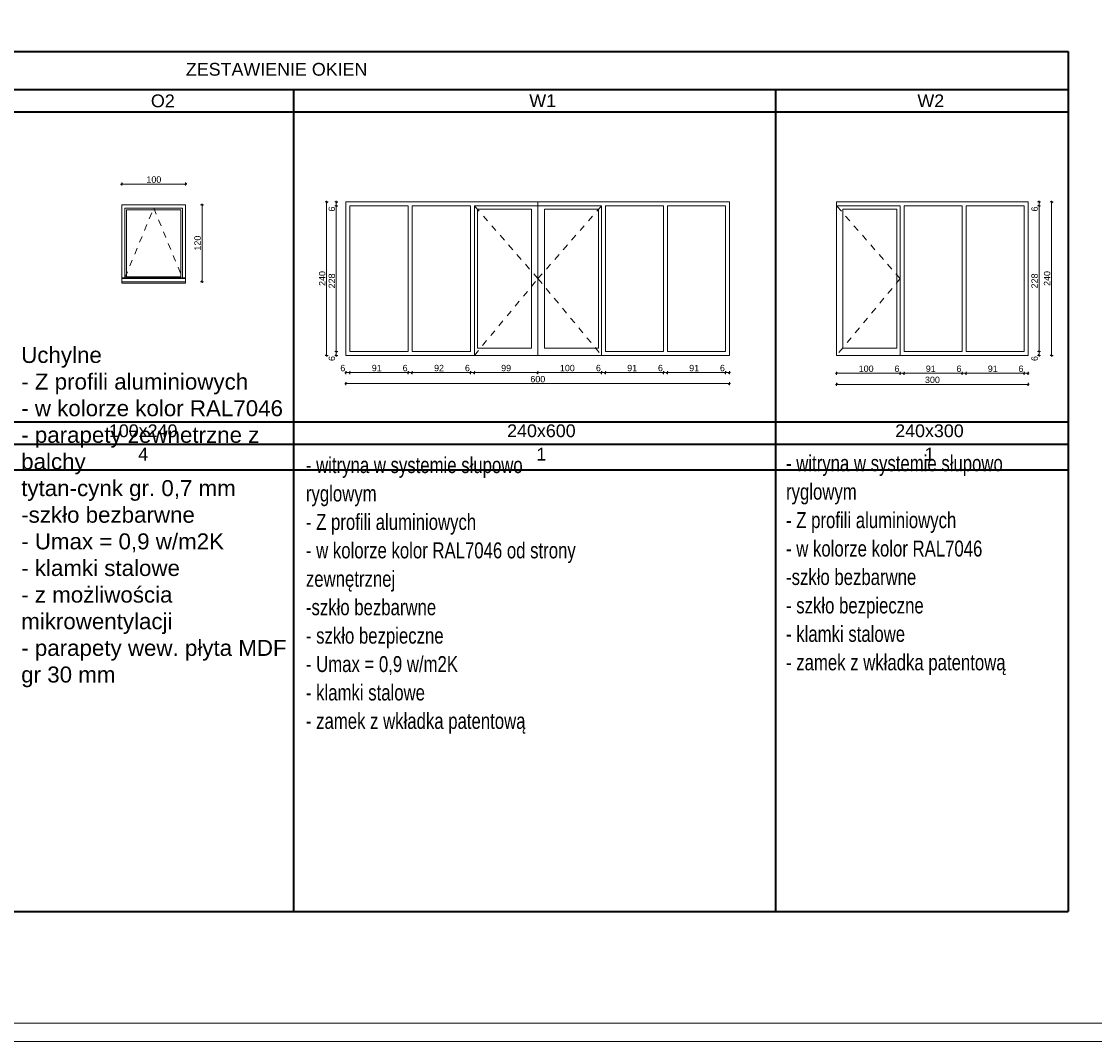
# Model space of a CAD drawing. Extents: x 5465377 to 5465550, y 5925276 to 5925338.
# Tile 26 of 182: x 5465387 to 5465403, y 5925293 to 5925309. Entities that reach past the tile are written whole.
import ezdxf

# ---------------------------------------------------------------- set-up
doc = ezdxf.new("R2010")
doc.units = 0
doc.header["$MEASUREMENT"] = 0
doc.linetypes.add('Dashed', pattern=[0.1, 0.05, -0.05])
for name, color, linetype, lineweight in [('0_Nr_Pióra__1', 7, 'Continuous', 13), ('0_Nr_Pióra__141', 7, 'Continuous', 0), ('0_Nr_pióra__141_Nr_Pióra__141', 7, 'Continuous', 0), ('0_Nr_pióra__141_Nr_Pióra__7', 7, 'Continuous', 35), ('0_Nr_pióra__1_Nr_Pióra__7', 7, 'Continuous', 35), ('1-TABELKA_Nr_pióra__7_Nr_Pióra__7', 7, 'Continuous', 35), ('__arch_wymiarowanie_Nr_Pióra__141', 7, 'Continuous', 0), ('__arch_wymiarowanie_Nr_Pióra__181', 20, 'Continuous', 0), ('_ARCH_3D_Ogrodzenie_Nr_pióra__141_Nr_Pióra__141', 7, 'Continuous', 0), ('zzz_elewacje_Nr_Pióra__141', 7, 'Continuous', 0)]:
    doc.layers.add(name, color=color, linetype=linetype, lineweight=lineweight)
doc.layers.add('__arch_wymiarowanie', color=7, linetype='Continuous')
doc.styles.add('GENERATED_STYLE_1', font='arial.ttf')
doc.styles.add('GENERATED_STYLE_4', font='arial.ttf')
doc.styles.add('GENERATED_STYLE_5', font='txt')
doc.dimstyles.new('GENERATED_STYLE__4', dxfattribs={"dimtxt": 0.1, "dimasz": 0.02375, "dimexe": 0.18, "dimexo": 0, "dimgap": 0.09, "dimtad": 1, "dimtih": 1, "dimtoh": 1, "dimdec": 0, "dimlfac": 100, "dimzin": 0, "dimdsep": 46, "dimtxsty": 'GENERATED_STYLE_5', "dimblk": 'ARROWHEAD_6', "dimblk1": 'ARROWHEAD_6', "dimblk2": 'ARROWHEAD_6', "dimcen": 0.09, "dimclrd": 256, "dimclre": 256, "dimclrt": 256, "dimazin": 0, "dimtfac": 1, "dimtdec": 4, "dimtmove": 0, "dimatfit": 3, "dimfxl": 0, "dimtolj": 1, "dimtzin": 0, "dimarcsym": 0})
doc.dimstyles.new('GENERATED_STYLE__5', dxfattribs={"dimtxt": 0.1, "dimasz": 0.02375, "dimexe": 0.18, "dimexo": 0, "dimgap": 0.09, "dimtad": 1, "dimdec": 0, "dimlfac": 100, "dimzin": 0, "dimdsep": 46, "dimtxsty": 'GENERATED_STYLE_5', "dimblk": 'ARROWHEAD_6', "dimblk1": 'ARROWHEAD_6', "dimblk2": 'ARROWHEAD_6', "dimcen": 0.09, "dimclrd": 256, "dimclre": 256, "dimclrt": 256, "dimazin": 0, "dimtfac": 1, "dimtdec": 4, "dimtmove": 0, "dimatfit": 3, "dimfxl": 0, "dimtolj": 1, "dimtzin": 0, "dimarcsym": 0})

# ---------------------------------------------------------------- blocks, each defined once
blk = doc.blocks.new('*D368', base_point=(5464021.331, 5925651.474))
at = {"layer": '__arch_wymiarowanie_Nr_Pióra__141', "linetype": 'Continuous'}
for p, q in [((5465391.57, 5925303.736), (5465391.589, 5925303.736)), ((5465391.602, 5925303.748), (5465391.577, 5925303.723)), ((5465391.589, 5925303.712), (5465391.589, 5925303.759)), ((5465391.589, 5925303.736), (5465397.589, 5925303.736)), ((5465397.577, 5925303.723), (5465397.602, 5925303.748)), ((5465397.589, 5925303.712), (5465397.589, 5925303.759)), ((5465397.589, 5925303.736), (5465397.608, 5925303.736))]:
    blk.add_line(p, q, dxfattribs=at)
at = {"layer": '__arch_wymiarowanie_Nr_Pióra__181', "insert": (5465394.475, 5925303.856), "char_height": 0.1, "attachment_point": 1, "style": 'GENERATED_STYLE_4'}
blk.add_mtext('{600}', dxfattribs=at)
blk = doc.blocks.new('ARROWHEAD_6')
at = {"linetype": 'Continuous'}
for p, q in [((0, 0), (-1, 0)), ((-0.5, -0.5), (0.5, 0.5))]:
    blk.add_line(p, q, dxfattribs=at)
blk = doc.blocks.new('*D369', base_point=(5464021.331, 5925651.474))
at = {"layer": '__arch_wymiarowanie_Nr_Pióra__141', "linetype": 'Continuous'}
for p, q in [((5465391.57, 5925303.91), (5465391.589, 5925303.91)), ((5465391.602, 5925303.922), (5465391.577, 5925303.897)), ((5465391.589, 5925303.886), (5465391.589, 5925303.933)), ((5465391.589, 5925303.91), (5465391.649, 5925303.91)), ((5465391.662, 5925303.922), (5465391.637, 5925303.897)), ((5465391.649, 5925303.886), (5465391.649, 5925303.933))]:
    blk.add_line(p, q, dxfattribs=at)
at = {"layer": '__arch_wymiarowanie_Nr_Pióra__181', "insert": (5465391.501, 5925304.03), "char_height": 0.1, "attachment_point": 1, "style": 'GENERATED_STYLE_4'}
blk.add_mtext('{6}', dxfattribs=at)
blk = doc.blocks.new('*D370', base_point=(5464021.331, 5925651.474))
at = {"layer": '__arch_wymiarowanie_Nr_Pióra__141', "linetype": 'Continuous'}
for p, q in [((5465391.662, 5925303.922), (5465391.637, 5925303.897)), ((5465391.649, 5925303.886), (5465391.649, 5925303.933)), ((5465391.649, 5925303.91), (5465392.564, 5925303.91)), ((5465392.577, 5925303.922), (5465392.552, 5925303.897)), ((5465392.564, 5925303.886), (5465392.564, 5925303.933))]:
    blk.add_line(p, q, dxfattribs=at)
at = {"layer": '__arch_wymiarowanie_Nr_Pióra__181', "char_height": 0.1, "attachment_point": 1, "style": 'GENERATED_STYLE_4'}
for s, insert in [('{91}', (5465391.993, 5925304.03)), ('{6}', (5465392.476, 5925304.03))]:
    blk.add_mtext(s, dxfattribs=dict(at, insert=insert))
blk = doc.blocks.new('*D371', base_point=(5464021.331, 5925651.474))
at = {"layer": '__arch_wymiarowanie_Nr_Pióra__141', "linetype": 'Continuous'}
for p, q in [((5465392.577, 5925303.922), (5465392.552, 5925303.897)), ((5465392.564, 5925303.886), (5465392.564, 5925303.933)), ((5465392.564, 5925303.91), (5465392.624, 5925303.91)), ((5465392.637, 5925303.922), (5465392.612, 5925303.897)), ((5465392.624, 5925303.886), (5465392.624, 5925303.933))]:
    blk.add_line(p, q, dxfattribs=at)
blk = doc.blocks.new('*D372', base_point=(5464021.331, 5925651.474))
at = {"layer": '__arch_wymiarowanie_Nr_Pióra__141', "linetype": 'Continuous'}
for p, q in [((5465392.637, 5925303.922), (5465392.612, 5925303.897)), ((5465392.624, 5925303.886), (5465392.624, 5925303.933)), ((5465392.624, 5925303.91), (5465393.539, 5925303.91)), ((5465393.552, 5925303.922), (5465393.527, 5925303.897)), ((5465393.539, 5925303.886), (5465393.539, 5925303.933))]:
    blk.add_line(p, q, dxfattribs=at)
at = {"layer": '__arch_wymiarowanie_Nr_Pióra__181', "char_height": 0.1, "attachment_point": 1, "style": 'GENERATED_STYLE_4'}
for s, insert in [('{92}', (5465392.968, 5925304.03)), ('{6}', (5465393.451, 5925304.03))]:
    blk.add_mtext(s, dxfattribs=dict(at, insert=insert))
blk = doc.blocks.new('*D373', base_point=(5464021.331, 5925651.474))
at = {"layer": '__arch_wymiarowanie_Nr_Pióra__141', "linetype": 'Continuous'}
for p, q in [((5465393.552, 5925303.922), (5465393.527, 5925303.897)), ((5465393.539, 5925303.886), (5465393.539, 5925303.933)), ((5465393.539, 5925303.91), (5465393.599, 5925303.91)), ((5465393.612, 5925303.922), (5465393.587, 5925303.897)), ((5465393.599, 5925303.886), (5465393.599, 5925303.933))]:
    blk.add_line(p, q, dxfattribs=at)
blk = doc.blocks.new('*D374', base_point=(5464021.331, 5925651.474))
at = {"layer": '__arch_wymiarowanie_Nr_Pióra__141', "linetype": 'Continuous'}
for p, q in [((5465393.612, 5925303.922), (5465393.587, 5925303.897)), ((5465393.599, 5925303.886), (5465393.599, 5925303.933)), ((5465393.599, 5925303.91), (5465394.589, 5925303.91)), ((5465394.602, 5925303.922), (5465394.577, 5925303.897)), ((5465394.589, 5925303.886), (5465394.589, 5925303.933))]:
    blk.add_line(p, q, dxfattribs=at)
at = {"layer": '__arch_wymiarowanie_Nr_Pióra__181', "insert": (5465394.018, 5925304.03), "char_height": 0.1, "attachment_point": 1, "style": 'GENERATED_STYLE_4'}
blk.add_mtext('{99}', dxfattribs=at)
blk = doc.blocks.new('*D375', base_point=(5464021.331, 5925651.474))
at = {"layer": '__arch_wymiarowanie_Nr_Pióra__141', "linetype": 'Continuous'}
for p, q in [((5465394.602, 5925303.922), (5465394.577, 5925303.897)), ((5465394.589, 5925303.886), (5465394.589, 5925303.933)), ((5465394.589, 5925303.91), (5465395.589, 5925303.91)), ((5465395.602, 5925303.922), (5465395.577, 5925303.897)), ((5465395.589, 5925303.886), (5465395.589, 5925303.933))]:
    blk.add_line(p, q, dxfattribs=at)
at = {"layer": '__arch_wymiarowanie_Nr_Pióra__181', "char_height": 0.1, "attachment_point": 1, "style": 'GENERATED_STYLE_4'}
for s, insert in [('{100}', (5465394.937, 5925304.03)), ('{6}', (5465395.501, 5925304.03))]:
    blk.add_mtext(s, dxfattribs=dict(at, insert=insert))
blk = doc.blocks.new('*D376', base_point=(5464021.331, 5925651.474))
at = {"layer": '__arch_wymiarowanie_Nr_Pióra__141', "linetype": 'Continuous'}
for p, q in [((5465395.602, 5925303.922), (5465395.577, 5925303.897)), ((5465395.589, 5925303.886), (5465395.589, 5925303.933)), ((5465395.589, 5925303.91), (5465395.649, 5925303.91)), ((5465395.662, 5925303.922), (5465395.637, 5925303.897)), ((5465395.649, 5925303.886), (5465395.649, 5925303.933))]:
    blk.add_line(p, q, dxfattribs=at)
blk = doc.blocks.new('*D377', base_point=(5464021.331, 5925651.474))
at = {"layer": '__arch_wymiarowanie_Nr_Pióra__141', "linetype": 'Continuous'}
for p, q in [((5465395.662, 5925303.922), (5465395.637, 5925303.897)), ((5465395.649, 5925303.886), (5465395.649, 5925303.933)), ((5465395.649, 5925303.91), (5465396.559, 5925303.91)), ((5465396.572, 5925303.922), (5465396.547, 5925303.897)), ((5465396.559, 5925303.886), (5465396.559, 5925303.933))]:
    blk.add_line(p, q, dxfattribs=at)
at = {"layer": '__arch_wymiarowanie_Nr_Pióra__181', "char_height": 0.1, "attachment_point": 1, "style": 'GENERATED_STYLE_4'}
for s, insert in [('{91}', (5465395.99, 5925304.03)), ('{6}', (5465396.471, 5925304.03))]:
    blk.add_mtext(s, dxfattribs=dict(at, insert=insert))
blk = doc.blocks.new('*D378', base_point=(5464021.331, 5925651.474))
at = {"layer": '__arch_wymiarowanie_Nr_Pióra__141', "linetype": 'Continuous'}
for p, q in [((5465396.572, 5925303.922), (5465396.547, 5925303.897)), ((5465396.559, 5925303.886), (5465396.559, 5925303.933)), ((5465396.559, 5925303.91), (5465396.619, 5925303.91)), ((5465396.632, 5925303.922), (5465396.607, 5925303.897)), ((5465396.619, 5925303.886), (5465396.619, 5925303.933))]:
    blk.add_line(p, q, dxfattribs=at)
blk = doc.blocks.new('*D379', base_point=(5464021.331, 5925651.474))
at = {"layer": '__arch_wymiarowanie_Nr_Pióra__141', "linetype": 'Continuous'}
for p, q in [((5465396.632, 5925303.922), (5465396.607, 5925303.897)), ((5465396.619, 5925303.886), (5465396.619, 5925303.933)), ((5465396.619, 5925303.91), (5465397.529, 5925303.91)), ((5465397.542, 5925303.922), (5465397.517, 5925303.897)), ((5465397.529, 5925303.886), (5465397.529, 5925303.933))]:
    blk.add_line(p, q, dxfattribs=at)
at = {"layer": '__arch_wymiarowanie_Nr_Pióra__181', "char_height": 0.1, "attachment_point": 1, "style": 'GENERATED_STYLE_4'}
for s, insert in [('{91}', (5465396.96, 5925304.03)), ('{6}', (5465397.441, 5925304.03))]:
    blk.add_mtext(s, dxfattribs=dict(at, insert=insert))
blk = doc.blocks.new('*D380', base_point=(5464021.331, 5925651.474))
at = {"layer": '__arch_wymiarowanie_Nr_Pióra__141', "linetype": 'Continuous'}
for p, q in [((5465397.542, 5925303.922), (5465397.517, 5925303.897)), ((5465397.529, 5925303.886), (5465397.529, 5925303.933)), ((5465397.529, 5925303.91), (5465397.589, 5925303.91)), ((5465397.577, 5925303.897), (5465397.602, 5925303.922)), ((5465397.589, 5925303.886), (5465397.589, 5925303.933)), ((5465397.589, 5925303.91), (5465397.608, 5925303.91))]:
    blk.add_line(p, q, dxfattribs=at)
blk = doc.blocks.new('*D381', base_point=(5464021.331, 5925651.474))
at = {"layer": '__arch_wymiarowanie_Nr_Pióra__141', "linetype": 'Continuous'}
for p, q in [((5465391.462, 5925304.239), (5465391.415, 5925304.239)), ((5465391.426, 5925304.251), (5465391.451, 5925304.226)), ((5465391.438, 5925304.179), (5465391.438, 5925304.239)), ((5465391.462, 5925304.179), (5465391.415, 5925304.179)), ((5465391.426, 5925304.191), (5465391.451, 5925304.166)), ((5465391.438, 5925304.16), (5465391.438, 5925304.179))]:
    blk.add_line(p, q, dxfattribs=at)
at = {"layer": '__arch_wymiarowanie_Nr_Pióra__181', "insert": (5465391.318, 5925304.09), "char_height": 0.1, "attachment_point": 1, "rotation": 90, "style": 'GENERATED_STYLE_4'}
blk.add_mtext('{6}', dxfattribs=at)
blk = doc.blocks.new('*D382', base_point=(5464021.331, 5925651.474))
at = {"layer": '__arch_wymiarowanie_Nr_Pióra__141', "linetype": 'Continuous'}
for p, q in [((5465391.462, 5925306.519), (5465391.415, 5925306.519)), ((5465391.426, 5925306.531), (5465391.451, 5925306.506)), ((5465391.438, 5925304.239), (5465391.438, 5925306.519)), ((5465391.462, 5925304.239), (5465391.415, 5925304.239)), ((5465391.426, 5925304.251), (5465391.451, 5925304.226))]:
    blk.add_line(p, q, dxfattribs=at)
at = {"layer": '__arch_wymiarowanie_Nr_Pióra__181', "char_height": 0.1, "attachment_point": 1, "rotation": 90, "style": 'GENERATED_STYLE_4'}
for s, insert in [('{6}', (5465391.318, 5925306.43)), ('{228}', (5465391.318, 5925305.227))]:
    blk.add_mtext(s, dxfattribs=dict(at, insert=insert))
blk = doc.blocks.new('*D383', base_point=(5464021.331, 5925651.474))
at = {"layer": '__arch_wymiarowanie_Nr_Pióra__141', "linetype": 'Continuous'}
for p, q in [((5465391.462, 5925306.579), (5465391.415, 5925306.579)), ((5465391.451, 5925306.566), (5465391.426, 5925306.591)), ((5465391.438, 5925306.579), (5465391.438, 5925306.597)), ((5465391.438, 5925306.519), (5465391.438, 5925306.579)), ((5465391.462, 5925306.519), (5465391.415, 5925306.519)), ((5465391.426, 5925306.531), (5465391.451, 5925306.506))]:
    blk.add_line(p, q, dxfattribs=at)
blk = doc.blocks.new('*D384', base_point=(5464021.331, 5925651.474))
at = {"layer": '__arch_wymiarowanie_Nr_Pióra__141', "linetype": 'Continuous'}
for p, q in [((5465391.311, 5925306.579), (5465391.264, 5925306.579)), ((5465391.3, 5925306.566), (5465391.275, 5925306.591)), ((5465391.287, 5925306.579), (5465391.287, 5925306.597)), ((5465391.287, 5925304.179), (5465391.287, 5925306.579)), ((5465391.311, 5925304.179), (5465391.264, 5925304.179)), ((5465391.275, 5925304.191), (5465391.3, 5925304.166)), ((5465391.287, 5925304.16), (5465391.287, 5925304.179))]:
    blk.add_line(p, q, dxfattribs=at)
at = {"layer": '__arch_wymiarowanie_Nr_Pióra__181', "insert": (5465391.167, 5925305.265), "char_height": 0.1, "attachment_point": 1, "rotation": 90, "style": 'GENERATED_STYLE_4'}
blk.add_mtext('{240}', dxfattribs=at)
blk = doc.blocks.new('*D385', base_point=(5464021.331, 5925651.474))
at = {"layer": '__arch_wymiarowanie_Nr_Pióra__141', "linetype": 'Continuous'}
for p, q in [((5465389.337, 5925306.533), (5465389.337, 5925306.552)), ((5465389.361, 5925306.533), (5465389.314, 5925306.533)), ((5465389.35, 5925306.521), (5465389.325, 5925306.546)), ((5465389.337, 5925305.331), (5465389.337, 5925306.533)), ((5465389.361, 5925305.331), (5465389.314, 5925305.331)), ((5465389.325, 5925305.344), (5465389.35, 5925305.319)), ((5465389.337, 5925305.313), (5465389.337, 5925305.331))]:
    blk.add_line(p, q, dxfattribs=at)
at = {"layer": '__arch_wymiarowanie_Nr_Pióra__181', "insert": (5465389.217, 5925305.819), "char_height": 0.1, "attachment_point": 1, "rotation": 90, "style": 'GENERATED_STYLE_4'}
blk.add_mtext('{120}', dxfattribs=at)
blk = doc.blocks.new('*D386', base_point=(5464021.331, 5925651.474))
at = {"layer": '__arch_wymiarowanie_Nr_Pióra__141', "linetype": 'Continuous'}
for p, q in [((5465388.062, 5925306.86), (5465388.081, 5925306.86)), ((5465388.094, 5925306.873), (5465388.069, 5925306.848)), ((5465388.081, 5925306.837), (5465388.081, 5925306.884)), ((5465388.081, 5925306.86), (5465389.081, 5925306.86)), ((5465389.069, 5925306.848), (5465389.094, 5925306.873)), ((5465389.081, 5925306.837), (5465389.081, 5925306.884)), ((5465389.081, 5925306.86), (5465389.1, 5925306.86))]:
    blk.add_line(p, q, dxfattribs=at)
at = {"layer": '__arch_wymiarowanie_Nr_Pióra__181', "insert": (5465388.467, 5925306.98), "char_height": 0.1, "attachment_point": 1, "style": 'GENERATED_STYLE_4'}
blk.add_mtext('{100}', dxfattribs=at)
blk = doc.blocks.new('*D389', base_point=(5464021.331, 5925651.474))
at = {"layer": '__arch_wymiarowanie_Nr_Pióra__141', "linetype": 'Continuous'}
for p, q in [((5465399.247, 5925303.725), (5465399.266, 5925303.725)), ((5465399.278, 5925303.737), (5465399.253, 5925303.712)), ((5465399.266, 5925303.701), (5465399.266, 5925303.748)), ((5465399.266, 5925303.725), (5465402.261, 5925303.725)), ((5465402.248, 5925303.712), (5465402.273, 5925303.737)), ((5465402.261, 5925303.701), (5465402.261, 5925303.748)), ((5465402.261, 5925303.725), (5465402.28, 5925303.725))]:
    blk.add_line(p, q, dxfattribs=at)
at = {"layer": '__arch_wymiarowanie_Nr_Pióra__181', "insert": (5465400.649, 5925303.845), "char_height": 0.1, "attachment_point": 1, "style": 'GENERATED_STYLE_4'}
blk.add_mtext('{300}', dxfattribs=at)
blk = doc.blocks.new('*D390', base_point=(5464021.331, 5925651.474))
at = {"layer": '__arch_wymiarowanie_Nr_Pióra__141', "linetype": 'Continuous'}
for p, q in [((5465399.247, 5925303.899), (5465399.266, 5925303.899)), ((5465399.278, 5925303.911), (5465399.253, 5925303.886)), ((5465399.266, 5925303.875), (5465399.266, 5925303.922)), ((5465399.266, 5925303.899), (5465400.261, 5925303.899)), ((5465400.273, 5925303.911), (5465400.248, 5925303.886)), ((5465400.261, 5925303.875), (5465400.261, 5925303.922))]:
    blk.add_line(p, q, dxfattribs=at)
at = {"layer": '__arch_wymiarowanie_Nr_Pióra__181', "char_height": 0.1, "attachment_point": 1, "style": 'GENERATED_STYLE_4'}
for s, insert in [('{100}', (5465399.612, 5925304.019)), ('{6}', (5465400.172, 5925304.019))]:
    blk.add_mtext(s, dxfattribs=dict(at, insert=insert))
blk = doc.blocks.new('*D391', base_point=(5464021.331, 5925651.474))
at = {"layer": '__arch_wymiarowanie_Nr_Pióra__141', "linetype": 'Continuous'}
for p, q in [((5465400.273, 5925303.911), (5465400.248, 5925303.886)), ((5465400.261, 5925303.875), (5465400.261, 5925303.922)), ((5465400.261, 5925303.899), (5465400.321, 5925303.899)), ((5465400.333, 5925303.911), (5465400.308, 5925303.886)), ((5465400.321, 5925303.875), (5465400.321, 5925303.922))]:
    blk.add_line(p, q, dxfattribs=at)
blk = doc.blocks.new('*D392', base_point=(5464021.331, 5925651.474))
at = {"layer": '__arch_wymiarowanie_Nr_Pióra__141', "linetype": 'Continuous'}
for p, q in [((5465400.333, 5925303.911), (5465400.308, 5925303.886)), ((5465400.321, 5925303.875), (5465400.321, 5925303.922)), ((5465400.321, 5925303.899), (5465401.231, 5925303.899)), ((5465401.243, 5925303.911), (5465401.218, 5925303.886)), ((5465401.231, 5925303.875), (5465401.231, 5925303.922))]:
    blk.add_line(p, q, dxfattribs=at)
at = {"layer": '__arch_wymiarowanie_Nr_Pióra__181', "char_height": 0.1, "attachment_point": 1, "style": 'GENERATED_STYLE_4'}
for s, insert in [('{91}', (5465400.662, 5925304.019)), ('{6}', (5465401.142, 5925304.019))]:
    blk.add_mtext(s, dxfattribs=dict(at, insert=insert))
blk = doc.blocks.new('*D393', base_point=(5464021.331, 5925651.474))
at = {"layer": '__arch_wymiarowanie_Nr_Pióra__141', "linetype": 'Continuous'}
for p, q in [((5465401.243, 5925303.911), (5465401.218, 5925303.886)), ((5465401.231, 5925303.875), (5465401.231, 5925303.922)), ((5465401.231, 5925303.899), (5465401.291, 5925303.899)), ((5465401.303, 5925303.911), (5465401.278, 5925303.886)), ((5465401.291, 5925303.875), (5465401.291, 5925303.922))]:
    blk.add_line(p, q, dxfattribs=at)
blk = doc.blocks.new('*D394', base_point=(5464021.331, 5925651.474))
at = {"layer": '__arch_wymiarowanie_Nr_Pióra__141', "linetype": 'Continuous'}
for p, q in [((5465401.303, 5925303.911), (5465401.278, 5925303.886)), ((5465401.291, 5925303.875), (5465401.291, 5925303.922)), ((5465401.291, 5925303.899), (5465402.201, 5925303.899)), ((5465402.213, 5925303.911), (5465402.188, 5925303.886)), ((5465402.201, 5925303.875), (5465402.201, 5925303.922))]:
    blk.add_line(p, q, dxfattribs=at)
at = {"layer": '__arch_wymiarowanie_Nr_Pióra__181', "char_height": 0.1, "attachment_point": 1, "style": 'GENERATED_STYLE_4'}
for s, insert in [('{91}', (5465401.632, 5925304.019)), ('{6}', (5465402.112, 5925304.019))]:
    blk.add_mtext(s, dxfattribs=dict(at, insert=insert))
blk = doc.blocks.new('*D395', base_point=(5464021.331, 5925651.474))
at = {"layer": '__arch_wymiarowanie_Nr_Pióra__141', "linetype": 'Continuous'}
for p, q in [((5465402.213, 5925303.911), (5465402.188, 5925303.886)), ((5465402.201, 5925303.875), (5465402.201, 5925303.922)), ((5465402.201, 5925303.899), (5465402.261, 5925303.899)), ((5465402.248, 5925303.886), (5465402.273, 5925303.911)), ((5465402.261, 5925303.875), (5465402.261, 5925303.922)), ((5465402.261, 5925303.899), (5465402.28, 5925303.899))]:
    blk.add_line(p, q, dxfattribs=at)
blk = doc.blocks.new('*D396', base_point=(5464021.331, 5925651.474))
at = {"layer": '__arch_wymiarowanie_Nr_Pióra__141', "linetype": 'Continuous'}
for p, q in [((5465402.457, 5925304.239), (5465402.41, 5925304.239)), ((5465402.421, 5925304.251), (5465402.446, 5925304.226)), ((5465402.434, 5925304.179), (5465402.434, 5925304.239)), ((5465402.457, 5925304.179), (5465402.41, 5925304.179)), ((5465402.421, 5925304.191), (5465402.446, 5925304.166)), ((5465402.434, 5925304.16), (5465402.434, 5925304.179))]:
    blk.add_line(p, q, dxfattribs=at)
at = {"layer": '__arch_wymiarowanie_Nr_Pióra__181', "insert": (5465402.314, 5925304.09), "char_height": 0.1, "attachment_point": 1, "rotation": 90, "style": 'GENERATED_STYLE_4'}
blk.add_mtext('{6}', dxfattribs=at)
blk = doc.blocks.new('*D397', base_point=(5464021.331, 5925651.474))
at = {"layer": '__arch_wymiarowanie_Nr_Pióra__141', "linetype": 'Continuous'}
for p, q in [((5465402.457, 5925306.519), (5465402.41, 5925306.519)), ((5465402.421, 5925306.531), (5465402.446, 5925306.506)), ((5465402.434, 5925304.239), (5465402.434, 5925306.519)), ((5465402.457, 5925304.239), (5465402.41, 5925304.239)), ((5465402.421, 5925304.251), (5465402.446, 5925304.226))]:
    blk.add_line(p, q, dxfattribs=at)
at = {"layer": '__arch_wymiarowanie_Nr_Pióra__181', "char_height": 0.1, "attachment_point": 1, "rotation": 90, "style": 'GENERATED_STYLE_4'}
for s, insert in [('{6}', (5465402.314, 5925306.43)), ('{228}', (5465402.314, 5925305.227))]:
    blk.add_mtext(s, dxfattribs=dict(at, insert=insert))
blk = doc.blocks.new('*D398', base_point=(5464021.331, 5925651.474))
at = {"layer": '__arch_wymiarowanie_Nr_Pióra__141', "linetype": 'Continuous'}
for p, q in [((5465402.457, 5925306.579), (5465402.41, 5925306.579)), ((5465402.446, 5925306.566), (5465402.421, 5925306.591)), ((5465402.434, 5925306.579), (5465402.434, 5925306.597)), ((5465402.434, 5925306.519), (5465402.434, 5925306.579)), ((5465402.457, 5925306.519), (5465402.41, 5925306.519)), ((5465402.421, 5925306.531), (5465402.446, 5925306.506))]:
    blk.add_line(p, q, dxfattribs=at)
blk = doc.blocks.new('*D399', base_point=(5464021.331, 5925651.474))
at = {"layer": '__arch_wymiarowanie_Nr_Pióra__141', "linetype": 'Continuous'}
for p, q in [((5465402.653, 5925306.579), (5465402.606, 5925306.579)), ((5465402.642, 5925306.566), (5465402.617, 5925306.591)), ((5465402.629, 5925306.579), (5465402.629, 5925306.597)), ((5465402.629, 5925304.179), (5465402.629, 5925306.579)), ((5465402.653, 5925304.179), (5465402.606, 5925304.179)), ((5465402.617, 5925304.191), (5465402.642, 5925304.166)), ((5465402.629, 5925304.16), (5465402.629, 5925304.179))]:
    blk.add_line(p, q, dxfattribs=at)
at = {"layer": '__arch_wymiarowanie_Nr_Pióra__181', "insert": (5465402.509, 5925305.265), "char_height": 0.1, "attachment_point": 1, "rotation": 90, "style": 'GENERATED_STYLE_4'}
blk.add_mtext('{240}', dxfattribs=at)

msp = doc.modelspace()

# ---------------------------------------------------------------- linework, layer by layer
at = {"layer": '0_Nr_pióra__141_Nr_Pióra__141', "linetype": 'Continuous'}
for p, q in [((5465397.589, 5925306.579), (5465391.589, 5925306.579)), ((5465391.589, 5925306.579), (5465391.589, 5925304.179)), ((5465394.594, 5925306.579), (5465394.594, 5925304.179)), ((5465397.589, 5925306.579), (5465397.589, 5925304.179)), ((5465402.261, 5925306.579), (5465399.266, 5925306.579)), ((5465399.266, 5925306.579), (5465399.266, 5925304.179)), ((5465402.261, 5925306.579), (5465402.261, 5925304.179)), ((5465388.081, 5925306.533), (5465388.081, 5925305.393)), ((5465389.081, 5925306.533), (5465388.081, 5925306.533)), ((5465388.131, 5925306.483), (5465389.031, 5925306.483)), ((5465388.131, 5925305.393), (5465388.131, 5925306.483)), ((5465388.156, 5925306.458), (5465389.006, 5925306.458)), ((5465388.156, 5925305.408), (5465388.156, 5925306.458)), ((5465389.006, 5925306.458), (5465389.006, 5925305.408)), ((5465389.031, 5925306.483), (5465389.031, 5925305.393)), ((5465389.081, 5925305.393), (5465389.081, 5925306.533)), ((5465391.649, 5925306.519), (5465391.649, 5925304.239)), ((5465392.564, 5925306.519), (5465391.649, 5925306.519)), ((5465392.564, 5925306.519), (5465392.564, 5925304.239)), ((5465392.624, 5925306.519), (5465392.624, 5925304.239)), ((5465393.539, 5925306.519), (5465392.624, 5925306.519)), ((5465393.539, 5925306.519), (5465393.539, 5925304.239)), ((5465393.599, 5925306.519), (5465393.599, 5925304.179)), ((5465394.594, 5925306.519), (5465393.599, 5925306.519)), ((5465393.649, 5925306.469), (5465393.649, 5925304.289)), ((5465394.494, 5925306.469), (5465393.649, 5925306.469)), ((5465394.494, 5925306.469), (5465394.494, 5925304.289)), ((5465395.589, 5925306.519), (5465394.594, 5925306.519)), ((5465394.694, 5925306.469), (5465394.694, 5925304.289)), ((5465395.539, 5925306.469), (5465394.694, 5925306.469)), ((5465395.539, 5925306.469), (5465395.539, 5925304.289)), ((5465395.589, 5925306.519), (5465395.589, 5925304.179)), ((5465395.649, 5925306.519), (5465395.649, 5925304.239)), ((5465396.559, 5925306.519), (5465395.649, 5925306.519)), ((5465396.559, 5925306.519), (5465396.559, 5925304.239)), ((5465396.619, 5925306.519), (5465396.619, 5925304.239)), ((5465397.529, 5925306.519), (5465396.619, 5925306.519)), ((5465397.529, 5925306.519), (5465397.529, 5925304.239)), ((5465400.261, 5925306.519), (5465399.266, 5925306.519)), ((5465399.366, 5925306.469), (5465399.366, 5925304.289)), ((5465400.211, 5925306.469), (5465399.366, 5925306.469)), ((5465400.211, 5925306.469), (5465400.211, 5925304.289)), ((5465400.261, 5925306.519), (5465400.261, 5925304.179)), ((5465400.321, 5925306.519), (5465400.321, 5925304.239)), ((5465401.231, 5925306.519), (5465400.321, 5925306.519)), ((5465401.231, 5925306.519), (5465401.231, 5925304.239)), ((5465401.291, 5925306.519), (5465401.291, 5925304.239)), ((5465402.201, 5925306.519), (5465401.291, 5925306.519)), ((5465402.201, 5925306.519), (5465402.201, 5925304.239)), ((5465388.081, 5925305.393), (5465388.081, 5925305.383)), ((5465389.081, 5925305.393), (5465388.081, 5925305.393)), ((5465388.081, 5925305.383), (5465388.081, 5925305.331)), ((5465389.081, 5925305.383), (5465388.081, 5925305.383)), ((5465389.006, 5925305.408), (5465388.156, 5925305.408)), ((5465389.081, 5925305.393), (5465389.081, 5925305.383)), ((5465389.081, 5925305.383), (5465389.081, 5925305.331)), ((5465388.081, 5925305.331), (5465388.081, 5925305.311)), ((5465389.081, 5925305.331), (5465388.081, 5925305.331)), ((5465389.081, 5925305.311), (5465388.081, 5925305.311)), ((5465389.081, 5925305.331), (5465389.081, 5925305.311)), ((5465392.564, 5925304.239), (5465391.649, 5925304.239)), ((5465393.539, 5925304.239), (5465392.624, 5925304.239)), ((5465394.494, 5925304.289), (5465393.649, 5925304.289)), ((5465395.539, 5925304.289), (5465394.694, 5925304.289)), ((5465396.559, 5925304.239), (5465395.649, 5925304.239)), ((5465397.529, 5925304.239), (5465396.619, 5925304.239)), ((5465400.211, 5925304.289), (5465399.366, 5925304.289)), ((5465401.231, 5925304.239), (5465400.321, 5925304.239)), ((5465402.201, 5925304.239), (5465401.291, 5925304.239)), ((5465397.589, 5925304.179), (5465391.589, 5925304.179)), ((5465402.261, 5925304.179), (5465399.266, 5925304.179))]:
    msp.add_line(p, q, dxfattribs=at)
at = {"layer": '0_Nr_pióra__141_Nr_Pióra__7', "linetype": 'Continuous'}
for p, q in [((5465379.248, 5925308.934), (5465402.887, 5925308.934)), ((5465402.887, 5925308.934), (5465402.887, 5925295.474)), ((5465379.248, 5925308.34), (5465402.887, 5925308.34)), ((5465390.767, 5925308.34), (5465390.767, 5925295.474)), ((5465398.308, 5925308.34), (5465398.308, 5925295.474)), ((5465379.248, 5925307.99), (5465402.887, 5925307.99)), ((5465379.248, 5925303.137), (5465402.887, 5925303.137)), ((5465379.248, 5925302.787), (5465402.887, 5925302.787)), ((5465379.248, 5925302.387), (5465402.887, 5925302.387)), ((5465386.765, 5925302.387), (5465388.815, 5925302.387)), ((5465386.765, 5925302.387), (5465388.815, 5925302.387)), ((5465388.815, 5925302.387), (5465402.887, 5925302.387)), ((5465388.815, 5925302.387), (5465402.887, 5925302.387)), ((5465389.948, 5925302.387), (5465402.887, 5925302.387)), ((5465390.765, 5925302.387), (5465390.767, 5925302.387)), ((5465390.765, 5925302.387), (5465390.767, 5925302.387)), ((5465379.248, 5925295.474), (5465402.887, 5925295.474))]:
    msp.add_line(p, q, dxfattribs=at)
at = {"layer": '_ARCH_3D_Ogrodzenie_Nr_pióra__141_Nr_Pióra__141', "linetype": 'Dashed'}
for p, q in [((5465388.131, 5925305.393), (5465388.581, 5925306.483)), ((5465388.581, 5925306.483), (5465389.031, 5925305.393)), ((5465394.594, 5925305.379), (5465393.599, 5925306.519)), ((5465394.594, 5925305.379), (5465395.589, 5925306.519)), ((5465400.261, 5925305.379), (5465399.266, 5925306.519)), ((5465393.599, 5925304.179), (5465394.594, 5925305.379)), ((5465394.594, 5925305.379), (5465395.589, 5925304.179)), ((5465400.261, 5925305.379), (5465399.266, 5925304.179))]:
    msp.add_line(p, q, dxfattribs=at)
at = {"layer": 'zzz_elewacje_Nr_Pióra__141', "linetype": 'Continuous', "flags": 128}
for points in [[(5465377.609, 5925322.107), (5465418.208, 5925322.107), (5465418.208, 5925293.44), (5465377.609, 5925293.44)], [(5465378.928, 5925321.879), (5465417.915, 5925321.879), (5465417.915, 5925293.728), (5465378.928, 5925293.728)]]:
    msp.add_lwpolyline(points, close=True, dxfattribs=at)

# ---------------------------------------------------------------- texts
at = {"layer": '0_Nr_Pióra__1', "linetype": 'Continuous', "insert": (5465390.505, 5925308.654), "char_height": 0.2, "attachment_point": 5, "style": 'GENERATED_STYLE_1'}
msp.add_mtext('{ZESTAWIENIE OKIEN}', dxfattribs=at)
at = {"layer": '0_Nr_Pióra__141', "linetype": 'Continuous', "char_height": 0.2, "attachment_point": 5, "style": 'GENERATED_STYLE_1'}
for s, insert in [('{100x240}', (5465388.416, 5925302.997)), ('{240x600}', (5465394.647, 5925302.997)), ('{240x300}', (5465400.719, 5925302.997)), ('{4}', (5465388.416, 5925302.633)), ('{1}', (5465394.647, 5925302.633)), ('{1}', (5465400.719, 5925302.633))]:
    msp.add_mtext(s, dxfattribs=dict(at, insert=insert))
at = {"layer": '0_Nr_pióra__1_Nr_Pióra__7', "linetype": 'Continuous', "char_height": 0.2, "attachment_point": 5, "style": 'GENERATED_STYLE_1'}
for s, insert in [('{O2}', (5465388.724, 5925308.16)), ('{W1}', (5465394.667, 5925308.163)), ('{W2}', (5465400.74, 5925308.163))]:
    msp.add_mtext(s, dxfattribs=dict(at, insert=insert))
at = {"layer": '1-TABELKA_Nr_pióra__7_Nr_Pióra__7', "linetype": 'Continuous', "insert": (5465386.508, 5925298.15), "char_height": 0.25, "width": 4.28269, "attachment_point": 7, "style": 'GENERATED_STYLE_1'}
msp.add_mtext('Uchylne\\P- Z profili aluminiowych\\P- w kolorze kolor RAL7046 \\P- parapety zewnetrzne z balchy\\Ptytan-cynk gr. 0,7 mm\\P-szkło bezbarwne\\P- Umax = 0,9 w/m2K\\P- klamki stalowe \\P- z możliwościa mikrowentylacji\\P- parapety wew. płyta MDF gr 30 mm\\P\\P\\P}', dxfattribs=at)
at = {"layer": '1-TABELKA_Nr_pióra__7_Nr_Pióra__7', "linetype": 'Continuous', "char_height": 0.25, "width": 4.28269, "attachment_point": 7, "style": 'GENERATED_STYLE_1'}
for s, insert, line_spacing_factor in [('{\\W0.750000x;- witryna w systemie słupowo ryglowym\\P- Z profili aluminiowych\\P- w kolorze kolor RAL7046 od strony zewnętrznej \\P-szkło bezbarwne\\P- szkło bezpieczne\\P- Umax = 0,9 w/m2K\\P- klamki stalowe\\P- zamek z wkładka patentową}', (5465390.963, 5925298.257), 1.067442), ('{\\W0.750000x;- witryna w systemie słupowo ryglowym\\P- Z profili aluminiowych\\P- w kolorze kolor RAL7046 \\P-szkło bezbarwne\\P- szkło bezpieczne\\P- klamki stalowe\\P- zamek z wkładka patentową}', (5465398.475, 5925299.174), 1.06805)]:
    msp.add_mtext(s, dxfattribs=dict(at, insert=insert, line_spacing_factor=line_spacing_factor))

# ---------------------------------------------------------------- dimensions: what is measured, and where the dimension line sits
at = {"layer": '__arch_wymiarowanie', "linetype": 'Continuous'}
for base, p1, p2, picture, middle in [((5465388.081, 5925306.86), (5465388.081, 5925306.533), (5465389.081, 5925306.533), '*D386', (5465388.581, 5925306.93)), ((5465391.589, 5925303.91), (5465391.589, 5925304.179), (5465391.649, 5925304.239), '*D369', (5465391.539, 5925303.98)), ((5465391.589225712, 5925303.909748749), (5465391.649225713, 5925304.238644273), (5465392.564225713, 5925304.238644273), '*D370', (5465392.068782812, 5925303.979748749)), ((5465391.589, 5925303.91), (5465392.564, 5925304.239), (5465392.624, 5925304.239), '*D371', (5465392.514, 5925303.98)), ((5465391.589225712, 5925303.909748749), (5465392.624225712, 5925304.238644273), (5465393.539225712, 5925304.238644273), '*D372', (5465393.043782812, 5925303.979748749)), ((5465391.589, 5925303.91), (5465393.539, 5925304.239), (5465393.599, 5925304.179), '*D373', (5465393.489, 5925303.98)), ((5465391.589, 5925303.91), (5465395.589, 5925304.179), (5465395.649, 5925304.239), '*D376', (5465395.539, 5925303.98)), ((5465391.589, 5925303.91), (5465395.649, 5925304.239), (5465396.559, 5925304.239), '*D377', (5465396.066, 5925303.98)), ((5465391.589, 5925303.91), (5465396.559, 5925304.239), (5465396.619, 5925304.239), '*D378', (5465396.509, 5925303.98)), ((5465391.589, 5925303.91), (5465396.619, 5925304.239), (5465397.529, 5925304.239), '*D379', (5465397.036, 5925303.98)), ((5465391.589, 5925303.91), (5465397.529, 5925304.239), (5465397.589, 5925304.179), '*D380', (5465397.479, 5925303.98)), ((5465399.266, 5925303.899), (5465400.261, 5925304.179), (5465400.321, 5925304.239), '*D391', (5465400.21, 5925303.969)), ((5465399.266, 5925303.899), (5465400.321, 5925304.239), (5465401.231, 5925304.239), '*D392', (5465400.738, 5925303.969)), ((5465399.266, 5925303.899), (5465401.231, 5925304.239), (5465401.291, 5925304.239), '*D393', (5465401.18, 5925303.969)), ((5465399.266, 5925303.899), (5465401.291, 5925304.239), (5465402.201, 5925304.239), '*D394', (5465401.708, 5925303.969)), ((5465399.266, 5925303.899), (5465402.201, 5925304.239), (5465402.261, 5925304.179), '*D395', (5465402.15, 5925303.969)), ((5465391.589, 5925303.736), (5465391.589, 5925304.179), (5465397.589, 5925304.179), '*D368', (5465394.589, 5925303.806)), ((5465391.589, 5925303.91), (5465393.599, 5925304.179), (5465394.589, 5925304.179), '*D374', (5465394.094, 5925303.98)), ((5465391.589, 5925303.91), (5465394.589, 5925304.179), (5465395.589, 5925304.179), '*D375', (5465395.051, 5925303.98)), ((5465399.265796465, 5925303.724561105), (5465399.265796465, 5925304.178644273), (5465402.260796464, 5925304.178644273), '*D389', (5465400.76329646, 5925303.794561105)), ((5465399.265796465, 5925303.898621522), (5465399.265796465, 5925304.178644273), (5465400.260796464, 5925304.178644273), '*D390', (5465399.725353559, 5925303.968621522))]:
    dim = msp.add_linear_dim(base=base, p1=p1, p2=p2, dimstyle='GENERATED_STYLE__4', dxfattribs=at)
    dim.commit()
    dim.dimension.update_dxf_attribs({"geometry": picture, "text_midpoint": middle})
for base, p1, p2, picture, middle in [((5465389.337, 5925305.331), (5465389.081, 5925305.331), (5465389.081, 5925306.533), '*D385', (5465389.267, 5925305.932)), ((5465391.287, 5925304.179), (5465391.589, 5925304.179), (5465391.589, 5925306.579), '*D384', (5465391.217, 5925305.379)), ((5465391.438, 5925304.179), (5465391.649, 5925306.519), (5465391.589, 5925306.579), '*D383', (5465391.368, 5925306.468)), ((5465402.434, 5925304.179), (5465402.201, 5925306.519), (5465402.261, 5925306.579), '*D398', (5465402.364, 5925306.468)), ((5465402.629, 5925304.179), (5465402.261, 5925304.179), (5465402.261, 5925306.579), '*D399', (5465402.559, 5925305.379)), ((5465391.438, 5925304.179), (5465391.649, 5925304.239), (5465391.649, 5925306.519), '*D382', (5465391.368, 5925305.341)), ((5465402.434, 5925304.179), (5465402.201, 5925304.239), (5465402.201, 5925306.519), '*D397', (5465402.364, 5925305.341)), ((5465391.438, 5925304.179), (5465391.589, 5925304.179), (5465391.649, 5925304.239), '*D381', (5465391.368, 5925304.128)), ((5465402.434, 5925304.179), (5465402.261, 5925304.179), (5465402.201, 5925304.239), '*D396', (5465402.364, 5925304.128))]:
    dim = msp.add_linear_dim(base=base, p1=p1, p2=p2, angle=90, dimstyle='GENERATED_STYLE__5', dxfattribs=at)
    dim.commit()
    dim.dimension.update_dxf_attribs({"geometry": picture, "text_midpoint": middle})

doc.saveas('drawing.dxf')
